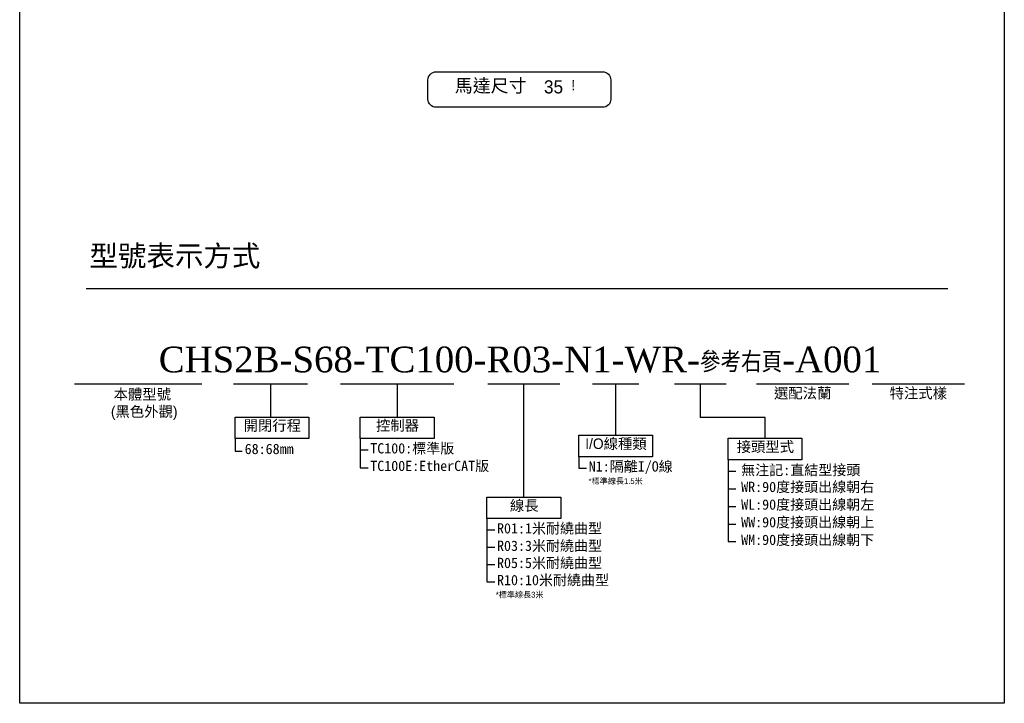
# Model space of a CAD drawing. Header units: inches. Extents: x 0 to 6721, y -3375 to 1330.
# Tile 1 of 198: x 0 to 958, y 0 to 665. Entities that reach past the tile are written whole.
import ezdxf

# ---------------------------------------------------------------- set-up
doc = ezdxf.new("R2010")
doc.units = ezdxf.units.IN
doc.header["$MEASUREMENT"] = 0
doc.layers.add('5', color=7, linetype='Continuous')
doc.styles.add('尺寸標註', font='romans.shx', dxfattribs={"bigfont": 'CHINESET.SHX'})
doc.styles.add('標題欄', font='txt')

msp = doc.modelspace()

# ---------------------------------------------------------------- linework, layer by layer
for p, q in [((64.747, 403.427), (902.954, 403.427)), ((53.486, 310.819), (177.283, 310.819)), ((207.932, 310.819), (280.159, 310.819)), ((244.045, 310.819), (244.045, 278.4)), ((312.269, 310.819), (422.269, 310.819)), ((367.269, 310.819), (367.269, 278.4)), ((455.592, 310.819), (525.592, 310.819)), ((490.592, 200.554), (490.592, 310.819)), ((557.34, 310.819), (602.34, 310.819)), ((579.84, 310.819), (579.84, 260.667)), ((637.215, 310.819), (687.215, 310.819)), ((662.215, 310.819), (662.215, 278.028)), ((716.801, 310.819), (806.801, 310.819)), ((829.333, 310.819), (919.333, 310.819)), ((725.159, 278.028), (662.215, 278.028)), ((725.159, 257.721), (725.159, 278.028)), ((367.379, 256.364), (367.379, 256.364))]:
    msp.add_line(p, q)
at = {"color": 2}
for p, q in [((209.563, 257.565), (209.563, 245.348)), ((331.317, 257.565), (331.317, 229.047)), ((209.563, 245.348), (216.554, 245.348)), ((331.317, 246.49), (338.967, 246.49)), ((543.889, 239.832), (543.889, 228.758)), ((689.207, 236.886), (689.207, 157.209)), ((331.317, 229.047), (338.967, 229.047)), ((543.889, 228.758), (551.538, 228.758)), ((543.889, 228.758), (551.538, 228.758)), ((689.207, 225.811), (696.857, 225.811)), ((689.207, 208.661), (696.857, 208.661)), ((689.207, 208.661), (696.857, 208.661)), ((689.207, 191.51), (696.857, 191.51)), ((689.207, 191.51), (696.857, 191.51)), ((454.641, 179.719), (454.641, 118.257)), ((689.207, 174.36), (696.857, 174.36)), ((689.207, 174.36), (696.857, 174.36)), ((454.641, 168.644), (462.29, 168.644)), ((689.207, 157.209), (696.857, 157.209)), ((689.207, 157.209), (696.857, 157.209)), ((454.641, 151.848), (462.29, 151.848)), ((454.641, 151.848), (462.29, 151.848)), ((454.641, 135.052), (462.29, 135.052)), ((454.641, 118.257), (462.29, 118.257))]:
    msp.add_line(p, q, dxfattribs=at)
for points in [[(0, 1329.753), (957.969, 1329.753), (957.969, 0), (0, 0)], [(209.563, 278.4), (281.466, 278.4), (281.466, 257.565), (209.563, 257.565)], [(331.317, 278.4), (403.22, 278.4), (403.22, 257.565), (331.317, 257.565)], [(543.889, 260.667), (615.792, 260.667), (615.792, 239.832), (543.889, 239.832)], [(689.207, 257.721), (761.11, 257.721), (761.11, 236.886), (689.207, 236.886)], [(454.641, 200.554), (526.544, 200.554), (526.544, 179.719), (454.641, 179.719)]]:
    msp.add_lwpolyline(points, close=True)
msp.add_lwpolyline([(405.251, 614.247), (567.117, 614.247, -0.4142136), (575.117, 606.247), (575.117, 587.644, -0.4142136), (567.117, 579.644), (405.251, 579.644, -0.4142136), (397.251, 587.644), (397.251, 606.247, -0.4142136)], format="xyb", close=True)

# ---------------------------------------------------------------- texts
at = {"layer": '5', "color": 0, "style": '尺寸標註'}
for s, insert, char_height, attachment_point in [('{\\fPMingLiU|b0|i0|c136|p18;馬達尺寸}', (458.214, 607.147), 12.8, 2), ('{\\fPMingLiU|b0|i0|c136|p18;35}', (519.394, 605.951), 12.8, 2), ('{\\fCommercialPi BT|b0|i0|c2|p18;\\C256;!}', (538.533, 606.229), 10, 2), ('{\\fPMingLiU|b0|i0|c136|p18;型號表示方式}', (67.9, 445.348), 20.31029, 1), ('{\\fPMingLiU|b0|i0|c136|p18;本體型號}', (119.32, 305.684), 10.24, 2), ('{\\fPMingLiU|b0|i0|c136|p18;選配法蘭}', (761.801, 306.819), 10.24, 2), ('{\\fPMingLiU|b0|i0|c136|p18;特注式樣}', (874.333, 306.819), 10.24, 2), ('{\\fPMingLiU|b0|i0|c136|p18;開閉行程}', (245.821, 275.335), 10.24, 2), ('{\\fPMingLiU|b0|i0|c136|p18;控制器}', (367.575, 275.335), 10.24, 2), ('{\\fPMingLiU|b0|i0|c136|p18;I/O線種類}', (580.146, 257.603), 10.24, 2), ('{\\fPMingLiU|b0|i0|c136|p18;接頭型式}', (725.465, 254.657), 10.24, 2), ('{\\fPMingLiU|b0|i0|c136|p18;線長}', (490.898, 197.489), 10.24, 2)]:
    msp.add_mtext(s, dxfattribs=dict(at, insert=insert, char_height=char_height, attachment_point=attachment_point))
at = {"layer": '5', "color": 7, "insert": (486.804, 334.119), "char_height": 25, "attachment_point": 5, "style": '尺寸標註'}
msp.add_mtext('{\\f@Batang|b0|i0|c136|p18;CHS2\\C6;B\\f@Batang|b0|i0|c129|p18;\\C7;-\\f@Batang|b0|i0|c136|p18;S68\\f@Batang|b0|i0|c129|p18;-\\f@Batang|b0|i0|c136|p18;TC100\\f@Batang|b0|i0|c129|p18;-\\f@Batang|b0|i0|c136|p18;R03\\f@Batang|b0|i0|c129|p18;-\\f@Batang|b0|i0|c136|p18;N1\\f@Batang|b0|i0|c129|p18;-\\f@Batang|b0|i0|c136|p18;WR\\C0;-\\Fromans,chineset|c136;\\H0.8x;參考右頁\\f@Batang|b0|i0|c136|p18;\\H1.25x;-A\\f@Batang|b0|i0|c129|p18;001}', dxfattribs=at)
at = {"layer": '5', "color": 6}
for s, insert, char_height, attachment_point, style in [('{\\fPMingLiU|b0|i0|c136|p18;(黑色外觀)}', (121.146, 288.912), 10.24, 2, '尺寸標註'), ('{\\fDFKai-SB|b0|i0|c136|p65;TC100:標準版}', (341.074, 253.009), 10, 1, '標題欄'), ('{\\fDFKai-SB|b0|i0|c136|p65;TC100E:EtherCAT版}', (341.074, 235.93), 10, 1, '標題欄'), ('{\\fDFKai-SB|b0|i0|c136|p65;WR:90度接頭出線朝右}', (701.944, 215.464), 10, 1, '標題欄'), ('{\\fDFKai-SB|b0|i0|c136|p65;WL:90度接頭出線朝左}', (701.944, 198.313), 10, 1, '標題欄'), ('{\\fDFKai-SB|b0|i0|c136|p65;WW:90度接頭出線朝上}', (701.944, 181.162), 10, 1, '標題欄'), ('{\\fDFKai-SB|b0|i0|c136|p65;R01:1米耐繞曲型}', (464.397, 175.164), 10, 1, '標題欄'), ('{\\fDFKai-SB|b0|i0|c136|p65;WM:90度接頭出線朝下}', (701.944, 164.012), 10, 1, '標題欄'), ('{\\fDFKai-SB|b0|i0|c136|p65;R03:3米耐繞曲型\\PR05:5米耐繞曲型\\PR10:10米耐繞曲型}', (464.397, 158.22), 10, 1, '標題欄')]:
    msp.add_mtext(s, dxfattribs=dict(at, insert=insert, char_height=char_height, attachment_point=attachment_point, style=style))
at = {"layer": '5', "color": 3, "char_height": 10, "attachment_point": 1, "style": '標題欄'}
for s, insert in [('68:68mm', (218.892, 252.39)), ('{\\fDFKai-SB|b0|i0|c136|p65;N1:隔離I/O線}', (553.645, 235.396)), ('{\\fDFKai-SB|b0|i0|c136|p65;無注記:直結型接頭}', (701.944, 231.874))]:
    msp.add_mtext(s, dxfattribs=dict(at, insert=insert))
at = {"layer": '5', "color": 1, "char_height": 5.632, "style": '尺寸標註'}
for s, insert, attachment_point in [('{\\fPMingLiU|b0|i0|c136|p18;*標準線長1.5米}', (579.845, 218.954), 2), ('{\\fPMingLiU|b0|i0|c136|p18;*標準線長3米}', (463.227, 108.453), 1)]:
    msp.add_mtext(s, dxfattribs=dict(at, insert=insert, attachment_point=attachment_point))

doc.saveas('drawing.dxf')
